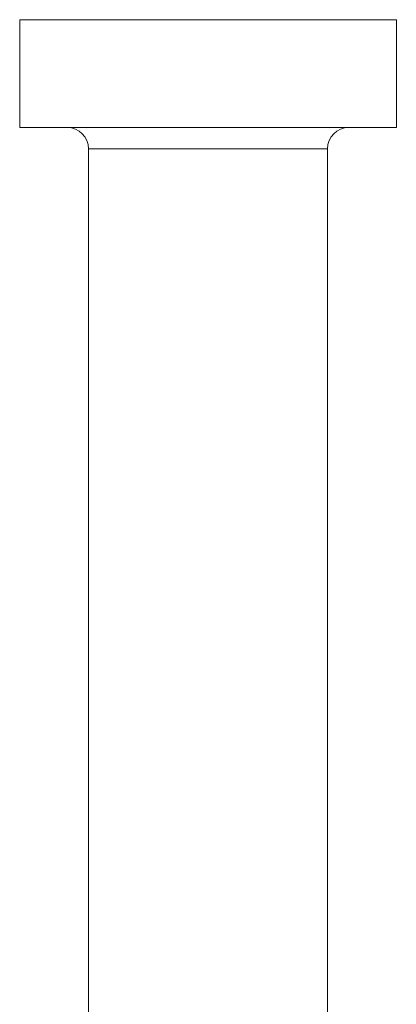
# Model space of a CAD drawing. Header units: inches. Extents: x 2.1 to 30.2, y 1.8 to 20.9.
# Tile 17 of 17: x 28.4 to 29.7, y 11.6 to 15.2. Entities that reach past the tile are written whole.
import ezdxf

# ---------------------------------------------------------------- set-up
doc = ezdxf.new("R2010")
doc.units = ezdxf.units.IN
doc.header["$MEASUREMENT"] = 0

msp = doc.modelspace()

# ---------------------------------------------------------------- linework, layer by layer
at = {"color": 7, "linetype": 'Continuous', "lineweight": 15}
for p, q in [((28.3595, 15.2205), (28.3595, 14.8268)), ((29.7375, 15.2205), (28.3595, 15.2205)), ((29.7375, 14.8268), (29.7375, 15.2205)), ((29.7375, 14.8268), (28.3595, 14.8268)), ((28.6115, 14.7481), (28.6115, 11.5424)), ((29.4855, 14.7481), (28.6115, 14.7481)), ((29.4855, 11.5424), (29.4855, 14.7481))]:
    msp.add_line(p, q, dxfattribs=at)
for centre, start, end in [((28.5327, 14.7481), 0, 90), ((29.5642, 14.7481), 90, 180)]:
    msp.add_arc(centre, 0.0787, start, end, dxfattribs=at)

doc.saveas('drawing.dxf')
